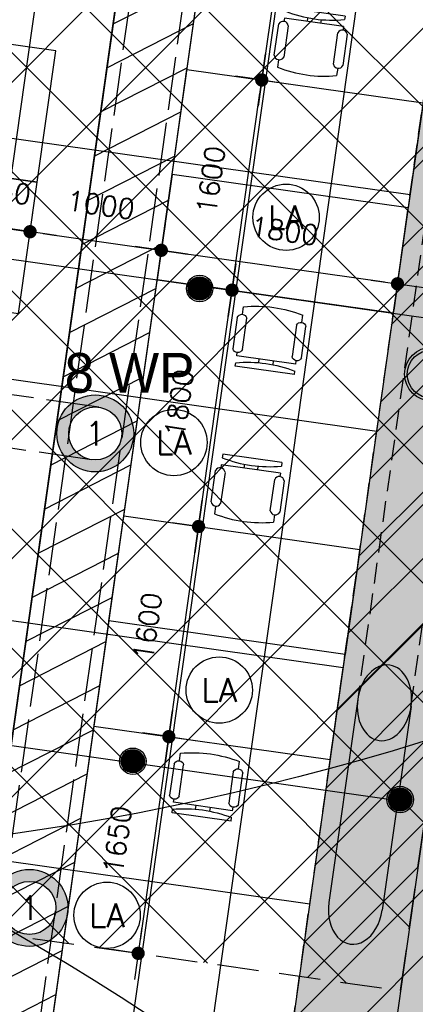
# Model space of a CAD drawing. Header units: millimetres. Extents: x -4107 to 114693, y -37499 to 54671.
# Tile 136 of 156: x 88082 to 91067, y -702 to 6721. Entities that reach past the tile are written whole.
import ezdxf
from ezdxf.enums import TextEntityAlignment as Align

# ---------------------------------------------------------------- set-up
doc = ezdxf.new("R2010")
doc.units = ezdxf.units.MM
doc.header["$LTSCALE"] = 50
for name, pattern in [('B0702', [4.6875, 3.125, -1.5625]), ('XREF_06_Vloergoot installaties$0$E_GOOT5', [10, 8, -2]), ('XREF_06_werkset$0$B0702', [4.6875, 3.125, -1.5625])]:
    doc.linetypes.add(name, pattern=pattern)
for name, color, linetype in [('FOK_ BRANDSLANGHASPELS', 2, 'Continuous'), ('FOK_05---_TEKST_25', 2, 'Continuous'), ('FOK_08---_MAATVOERING', 2, 'Continuous'), ('FOK_22_BINNENWANDEN', 2, 'Continuous'), ('FOK_82_LOS MEUBILAIR', 1, 'Continuous'), ('XREF_06_PLAFOND$0$AA00VV4-_SOLID252', 254, 'Continuous'), ('XREF_06_PLAFOND$0$AA45----_PLAFONDAFW', 1, 'Continuous'), ('XREF_06_PLAFOND$0$AI45----_PLAFONDAFW', 2, 'Continuous'), ('XREF_06_Sprinkler installatie$0$WL$1----', 3, 'Continuous'), ('XREF_06_Sprinkler installatie$0$WL524---', 4, 'Continuous'), ('XREF_06_Sprinkler installatie$0$WL6516--', 4, 'Continuous'), ('XREF_06_verlichting$0$EL6311--', 3, 'Continuous'), ('XREF_06_Vloergoot installaties$0$EL6131--_VG', 3, 'Continuous'), ('XREF_06_Vloergoot installaties$0$EL6222--', 3, 'Continuous'), ('XREF_06_werkset$0$AI28XH2-_STAAL', 1, 'Continuous'), ('XREF_06_werkset$0$AI32XI--_HOUT', 242, 'Continuous'), ('XREF_06_werkset$0$AI35----_PLAFONDS', 242, 'Continuous'), ('XREF_06_werkset$0$AL28XH2-_STAAL', 4, 'Continuous')]:
    doc.layers.add(name, color=color, linetype=linetype)
doc.styles.add('FOK-DIM', font='romans.shx')
doc.styles.add('XREF_06_Sprinkler installatie$0$Standard', font='txt')
doc.styles.add('XREF_06_verlichting$0$BURO-018', font='simplex.shx', dxfattribs={"height": 180})
doc.styles.add('XREF_06_Vloergoot installaties$0$BURO-018', font='simplex.shx', dxfattribs={"height": 180})
doc.dimstyles.new('FOK-100', dxfattribs={"dimscale": 100, "dimtxt": 1.5, "dimasz": 1, "dimexe": 2, "dimexo": 0, "dimgap": 2, "dimtad": 1, "dimdec": 0, "dimzin": 11, "dimdsep": 46, "dimtxsty": 'FOK-DIM', "dimblk1": 'DOT', "dimblk2": 'DOT', "dimsah": 1, "dimcen": 2.5, "dimclrd": 256, "dimclre": 256, "dimclrt": 256, "dimadec": 0, "dimazin": 0, "dimtfac": 1, "dimtdec": 0, "dimtix": 1, "dimtmove": 2, "dimatfit": 3, "dimldrblk": 'DOT', "dimfxl": 2, "dimtolj": 1, "dimtzin": 0, "dimarcsym": 0})

# ---------------------------------------------------------------- blocks, each defined once
blk = doc.blocks.new('XREF_06_Sprinkler installatie$0$SP-KOP02')
at = {"color": 0, "linetype": 'Continuous'}
for p, q in [((-0.875, -0.023), (0.023, 0.875)), ((-0.847, -0.219), (0.219, 0.847)), ((-0.843, 0.233), (-0.233, 0.843)), ((-0.786, -0.383), (0.383, 0.786)), ((-0.702, -0.523), (0.523, 0.702)), ((-0.595, -0.641), (0.641, 0.595)), ((-0.469, -0.739), (0.739, 0.469)), ((-0.32, -0.815), (0.815, 0.32)), ((-0.144, -0.863), (0.863, 0.144)), ((0.072, -0.872), (0.872, -0.072)), ((0.381, -0.788), (0.788, -0.381))]:
    blk.add_line(p, q, dxfattribs=at)
at = {"color": 0, "linetype": 'Continuous', "const_width": 0.875}
blk.add_lwpolyline([(-0.438, 0, 1), (0.438, 0, 1)], format="xyb", close=True, dxfattribs=at)
at = {"color": 0, "linetype": 'Continuous'}
for radius in [1, 0.875]:
    blk.add_circle((0, 0), radius, dxfattribs=at)
at = {"color": 0, "linetype": 'Continuous', "style": 'XREF_06_Sprinkler installatie$0$Standard', "flags": 1}
for tag, p in [('SP_MATCODE', (2, 2)), ('SP_TEMP', (2, -3)), ('SP_DOORL', (2, -5)), ('SP_KFACT', (2, -7)), ('SP_SPRHK', (2, -9)), ('SP_KLEP', (2, -11))]:
    blk.add_attdef(tag, p, '', height=1, dxfattribs=at)
blk = doc.blocks.new('XREF_06_Sprinkler installatie')
at = {"layer": 'XREF_06_Sprinkler installatie$0$WL$1----'}
h = blk.add_hatch(dxfattribs=at)
h.set_pattern_fill('JIS_WOOD', color=256, scale=500, style=0)
h.set_pattern_definition([(45, (0, -36464.7), (-250, 250), [])])
h.paths.add_polyline_path([(30743.8, 36094.7), (95370.7, 36094.7), (86389.5, -27327.7), (59723.1, -18673.6), (68740.5, 7763.6), (69241.7, 10785.2), (68849, 13405.9), (67638.6, 16023.5), (65645.6, 18159.9), (63178.4, 19545.4), (60388.2, 20131.5), (28895, 21976)], flags=16)
h.paths.add_polyline_path([(29853.9, 37108.7), (96538.4, 37108.7), (87224.3, -28664.7), (58653.6, -19392.5), (68002.1, 8015.3), (68349.5, 9912.5), (68461.1, 10706.3), (68321.4, 11469.3), (68229.8, 12765.7), (68109.2, 13218.5), (67906.9, 13527.4), (67399.1, 14920.6), (67172.5, 15065.3), (66709.9, 15980.2), (66021.2, 16693), (65104.6, 17592.2), (63974.8, 18325.8), (62832.6, 18841.7), (59822.5, 19383.9), (28023.7, 21252.6)])
blk.add_lwpolyline([(30743.8, 36094.7), (95370.7, 36094.7), (86389.5, -27327.7), (59723.1, -18673.6), (68740.5, 7763.6), (69241.7, 10785.2), (68849, 13405.9), (67638.6, 16023.5), (65645.6, 18159.9), (63178.4, 19545.4), (60388.2, 20131.5), (28895, 21976)], close=True, dxfattribs=at)
at = {"layer": 'XREF_06_Sprinkler installatie$0$WL524---'}
for p, q in [((83506.2, 5556), (91446.7, 4431.6)), ((82986.8, 1961.1), (90938.1, 835.1))]:
    blk.add_line(p, q, dxfattribs=at)
at = {"layer": 'XREF_06_Sprinkler installatie$0$WL6516--', "xscale": 99.9999999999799, "yscale": 100, "zscale": 100, "rotation": 7.589429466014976}
for p in [(89439.7, 4694.6), (88935, 1130.2), (90952.2, 841.4)]:
    blk.add_blockref('XREF_06_Sprinkler installatie$0$SP-KOP02', p, dxfattribs=at)
blk = doc.blocks.new('XREF_06_Vloergoot installaties$0$E00415')
at = {"linetype": 'Continuous'}
h = blk.add_hatch(color=0, dxfattribs=at)
edge = h.paths.add_edge_path()
edge.add_arc((0, 0), 2.9, 0, 360)
edge = h.paths.add_edge_path(flags=16)
edge.add_arc((0, 0), 2, 0, 360)
at = {"color": 0, "linetype": 'Continuous'}
for radius in [2.9, 2]:
    blk.add_circle((0, 0), radius, dxfattribs=at)
at = {"color": 0, "linetype": 'Continuous', "style": 'XREF_06_Vloergoot installaties$0$BURO-018'}
for tag, p in [('E_GKAST', (0, 8)), ('E_GROEP', (0, 5)), ('E_SGROEP', (4.5, 5))]:
    blk.add_attdef(tag, text='', height=1.8, dxfattribs=at).set_placement(p, align=Align.MIDDLE)
at = {"color": 0, "linetype": 'Continuous', "style": 'XREF_06_Vloergoot installaties$0$BURO-018', "flags": 1}
for tag, p in [('E_VERMCODE', (13, 5)), ('E_MATCODE', (0, 0))]:
    blk.add_attdef(tag, text='', height=1.8, dxfattribs=at).set_placement(p, align=Align.MIDDLE)
blk = doc.blocks.new('XREF_06_Vloergoot installaties')
at = {"layer": 'XREF_06_Vloergoot installaties$0$EL6131--_VG', "linetype": 'XREF_06_Vloergoot installaties$0$E_GOOT5'}
for p, q in [((84799.2, -25148), (92910.3, 32291.1)), ((84459.1, -24696.2), (92458.3, 31951.4)), ((88680.1, 3799.8), (70829.9, 6345.2)), ((88623.7, 3403.8), (70773.4, 5949.2))]:
    blk.add_line(p, q, dxfattribs=at)
at = {"layer": 'XREF_06_Vloergoot installaties$0$EL6222--'}
ref = blk.add_blockref('XREF_06_Vloergoot installaties$0$E00415', (88651.9, 3601.8), dxfattribs=dict(at, xscale=99.99999999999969, yscale=100, zscale=100, rotation=352.2551880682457))
ref.add_attrib('E_GROEP', '1', dxfattribs={"layer": '0', "color": 1, "linetype": 'Continuous', "height": 180, "style": 'XREF_06_Vloergoot installaties$0$BURO-018'}).set_placement((88651.9, 3601.8), align=Align.MIDDLE)
ref = blk.add_blockref('XREF_06_Vloergoot installaties$0$E00415', (88155.6, 24.6), dxfattribs=dict(at, xscale=99.99999999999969, yscale=100, zscale=100, rotation=352.2551880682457))
ref.add_attrib('E_GROEP', '1', dxfattribs={"layer": '0', "color": 1, "linetype": 'Continuous', "height": 180, "style": 'XREF_06_Vloergoot installaties$0$BURO-018'}).set_placement((88155.6, 24.6), align=Align.MIDDLE)
blk = doc.blocks.new('XREF_06_PLAFOND')
at = {"layer": 'XREF_06_PLAFOND$0$AA00VV4-_SOLID252'}
h = blk.add_hatch(color=256, dxfattribs=at)
edge = h.paths.add_edge_path()
edge.add_line((87220.1, -28652.8), (96531.3, 37099.7))
edge.add_line((96531.3, 37099.7), (29925.1, 37099.7))
edge.add_line((29925.1, 37099.7), (27765.5, 20607.3))
edge.add_line((27765.5, 20607.3), (31097.5, 20428.6))
edge.add_line((31097.5, 20428.6), (31103.1, 20519.4))
edge.add_line((31103.1, 20519.4), (31163, 20516.2))
edge.add_line((31163, 20516.2), (31182.2, 20829.6))
edge.add_line((31182.2, 20829.6), (60332.4, 19103.1))
edge.add_arc((59884.7, 10785.2), 8330, -18.83392, 86.91943, ccw=False)
edge.add_line((67768.7, 8096), (58457.3, -19218.5))
edge.add_line((58457.3, -19218.5), (58452.6, -19217))
edge.add_line((58452.6, -19217), (58423.3, -19307.3))
edge.add_line((58423.3, -19307.3), (87220.1, -28652.8))
edge = h.paths.add_edge_path(flags=16)
edge.add_arc((59884.7, 10785.2), 9330, 341.17597, 446.61048)
edge.add_line((60436.4, 20098.9), (31243.3, 21827.8))
edge.add_line((31243.3, 21827.8), (28955.1, 21950.5))
edge.add_line((28955.1, 21950.5), (30807, 36094.7))
edge.add_line((30807, 36094.7), (95373.9, 36094.7))
edge.add_line((95373.9, 36094.7), (86392.8, -27327.7))
edge.add_line((86392.8, -27327.7), (59702.3, -18665.8))
edge.add_line((59702.3, -18665.8), (68715.7, 7774.7))
at = {"layer": 'XREF_06_PLAFOND$0$AA45----_PLAFONDAFW'}
h = blk.add_hatch(dxfattribs=at)
h.set_pattern_fill('ANSI31', color=256, scale=2200, angle=342.02, style=0)
h.set_pattern_definition([(27.02, (0, 0), (-124.9329, 244.9832), [])])
h.paths.add_polyline_path([(84075.3, -26575.6), (84654.6, -26763.6), (93555.9, 36094.7), (92949.9, 36094.7)])
at = {"layer": 'XREF_06_PLAFOND$0$AI45----_PLAFONDAFW'}
h = blk.add_hatch(dxfattribs=at)
h.set_pattern_fill('_USER,_O', color=256, scale=1800, pattern_type=0)
h.set_pattern_definition([(351.94, (60508.5, -17546.5), (252.38, 1782.22), [])])
edge = h.paths.add_edge_path(flags=16)
edge.add_arc((41622.2, 26897.4), 5449.9, 0, 180)
edge.add_arc((41622.2, 26897.4), 5449.9, 180, 360)
h.paths.add_polyline_path([(49833.5, 30277.3), (51633.5, 30277.3), (51633.5, 27677.3), (49833.5, 27677.3)], flags=16)
edge = h.paths.add_edge_path(flags=16)
edge.add_arc((86127.3, 26613.5), 3800, 0, 180)
edge.add_arc((86127.3, 26613.5), 3800, 180, 360)
edge = h.paths.add_edge_path(flags=16)
edge.add_arc((74998.8, -10766.8), 5450, 0, 180)
edge.add_arc((74998.8, -10766.8), 5450, 180, 360)
edge = h.paths.add_edge_path()
edge.add_arc((59888.1, 10791.1), 9323.9, 341.24236, 446.62909)
edge.add_line((60436.4, 20098.9), (31243.3, 21827.8))
edge.add_line((31243.3, 21827.8), (28955.1, 21950.5))
edge.add_line((28955.1, 21950.5), (30807, 36094.7))
edge.add_line((30807, 36094.7), (95373.9, 36094.7))
edge.add_line((95373.9, 36094.7), (86392.8, -27327.7))
edge.add_line((86392.8, -27327.7), (59702.3, -18665.8))
edge.add_line((59702.3, -18665.8), (68716.8, 7792.9))
h = blk.add_hatch(dxfattribs=at)
h.set_pattern_fill('_USER,_O', color=256, scale=600, angle=90, pattern_type=0)
h.set_pattern_definition([(81.94, (95317.84, 35698.9), (-594.073, 84.126), [])])
edge = h.paths.add_edge_path(flags=16)
edge.add_arc((86127.3, 26613.5), 3800, 0, 360)
edge = h.paths.add_edge_path(flags=16)
edge.add_arc((74998.8, -10766.8), 5450, 0, 360)
edge = h.paths.add_edge_path(flags=16)
edge.add_arc((41622.2, 26897.4), 5449.9, 0, 360)
h.paths.add_polyline_path([(49933.5, 30177.3), (51533.5, 30177.3), (51533.5, 27777.3), (49933.5, 27777.3)], flags=16)
edge = h.paths.add_edge_path()
edge.add_arc((59888.1, 10791.1), 9323.9, 341.24236, 446.62909)
edge.add_line((60436.4, 20098.9), (31243.3, 21827.8))
edge.add_line((31243.3, 21827.8), (28955.1, 21950.5))
edge.add_line((28955.1, 21950.5), (30807, 36094.7))
edge.add_line((30807, 36094.7), (95373.9, 36094.7))
edge.add_line((95373.9, 36094.7), (86392.8, -27327.7))
edge.add_line((86392.8, -27327.7), (59702.3, -18665.8))
edge.add_line((59702.3, -18665.8), (68716.8, 7792.9))
at = {"layer": 'XREF_06_PLAFOND$0$AA45----_PLAFONDAFW'}
blk.add_lwpolyline([(84075.3, -26575.6), (84654.6, -26763.6), (93555.9, 36094.7), (92949.9, 36094.7)], close=True, dxfattribs=at)
blk = doc.blocks.new('XREF_06_verlichting$0$1115B3A')
at = {"color": 0, "linetype": 'Continuous'}
blk.add_circle((0, 0), 2.5, dxfattribs=at)
at = {"color": 0, "linetype": 'Continuous', "style": 'XREF_06_verlichting$0$BURO-018'}
for tag, p in [('E_GKAST', (0, 8)), ('E_GROEP', (0, 5)), ('E_SGROEP', (4.5, 5)), ('E_ARMCODE', (0, 0)), ('E_SLET', (4.5, -1))]:
    blk.add_attdef(tag, text='', height=1.8, dxfattribs=at).set_placement(p, align=Align.MIDDLE)
blk = doc.blocks.new('XREF_06_verlichting')
at = {"layer": 'XREF_06_verlichting$0$EL6311--'}
ref = blk.add_blockref('XREF_06_verlichting$0$1115B3A', (90092, 5231.6), dxfattribs=dict(at, xscale=100, yscale=100, zscale=100))
ref.add_attrib('E_ARMCODE', 'LA', dxfattribs={"layer": '0', "color": 1, "linetype": 'Continuous', "height": 180, "style": 'XREF_06_verlichting$0$BURO-018'}).set_placement((90092, 5231.6), align=Align.MIDDLE)
ref = blk.add_blockref('XREF_06_verlichting$0$1115B3A', (89245.6, 3533.5), dxfattribs=dict(at, xscale=100, yscale=100, zscale=100))
ref.add_attrib('E_ARMCODE', 'LA', dxfattribs={"layer": '0', "color": 1, "linetype": 'Continuous', "height": 180, "style": 'XREF_06_verlichting$0$BURO-018'}).set_placement((89245.6, 3533.5), align=Align.MIDDLE)
ref = blk.add_blockref('XREF_06_verlichting$0$1115B3A', (89587.3, 1667.2), dxfattribs=dict(at, xscale=100, yscale=100, zscale=100))
ref.add_attrib('E_ARMCODE', 'LA', dxfattribs={"layer": '0', "color": 1, "linetype": 'Continuous', "height": 180, "style": 'XREF_06_verlichting$0$BURO-018'}).set_placement((89587.3, 1667.2), align=Align.MIDDLE)
ref = blk.add_blockref('XREF_06_verlichting$0$1115B3A', (88740.8, -30.9), dxfattribs=dict(at, xscale=100, yscale=100, zscale=100))
ref.add_attrib('E_ARMCODE', 'LA', dxfattribs={"layer": '0', "color": 1, "linetype": 'Continuous', "height": 180, "style": 'XREF_06_verlichting$0$BURO-018'}).set_placement((88740.8, -30.9), align=Align.MIDDLE)
blk = doc.blocks.new('WP 1600-800')
at = {"linetype": 'Continuous'}
for p, q in [((701.5, 1636.1), (940, 1636.1)), ((569, 1600.1), (595.5, 1600.1)), ((569, 1600.1), (569, 1149.6)), ((648.5, 1600.1), (675, 1600.1)), ((648.5, 1600.1), (648.5, 1149.6)), ((940, 1564.1), (701.5, 1564.1)), ((966.5, 1600.1), (1022, 1600.1)), ((648.5, 1427.8), (620.3, 1427.8)), ((620.9, 1321.8), (648.5, 1321.8)), ((569, 1149.6), (595.5, 1149.6)), ((648.5, 1149.6), (675, 1149.6)), ((701.5, 1185.6), (940, 1185.6)), ((966.5, 1149.6), (1022, 1149.6)), ((935.6, 1113), (697.1, 1113))]:
    blk.add_line(p, q, dxfattribs=at)
blk.add_lwpolyline([(1133.9, 2274.8), (1933.9, 2274.8), (1933.9, 474.8), (1133.9, 474.8)], close=True)
for centre, radius, start, end in [((712.7, 1600.1), 37.7, 107.28561, 252.71439), ((928.8, 1600.1), 37.7, 287.28561, 72.71439), ((-348.6, 1374.8), 970.6, 346.5803, 13.4197), ((77.9, 1374.8), 970.6, 346.5803, 13.4197), ((710.9, 1148.6), 38.2, 104.35438, 248.70731), ((926.1, 1150), 38.2, 284.35438, 68.70731)]:
    blk.add_arc(centre, radius, start, end, dxfattribs=at)
blk = doc.blocks.new('XREF_06_werkset$0$281B406F')
for radius in [203.2, 183.2]:
    blk.add_circle((0, 0), radius)
blk = doc.blocks.new('XREF_06_werkset$0$V-H-28X00B_09145B1')
at = {"layer": 'XREF_06_werkset$0$AI28XH2-_STAAL', "linetype": 'XREF_06_werkset$0$B0702'}
for p, q in [((91336.1, 6571.3), (90631.8, 1599.7)), ((91033.8, 1542.7), (91738, 6514.4))]:
    blk.add_line(p, q, dxfattribs=at)
at = {"layer": 'XREF_06_werkset$0$AI28XH2-_STAAL'}
for p, q in [((90632.5, 1599.3), (90415.1, 64.6)), ((91034.5, 1542.3), (90817.1, 7.6))]:
    blk.add_line(p, q, dxfattribs=at)
blk.add_ellipse((90616.1, 36.1), major_axis=(40.3, 284.2), ratio=0.707107, start_param=1.570796, end_param=4.712389, dxfattribs=at)
at = {"layer": 'XREF_06_werkset$0$AL28XH2-_STAAL'}
blk.add_ellipse((90833.5, 1570.8), major_axis=(40.3, 284.2), ratio=0.707107, start_param=3.141593, end_param=9.424778, dxfattribs=at)
blk.add_blockref('XREF_06_werkset$0$281B406F', (91189.5, 4048.9), dxfattribs=at)
blk = doc.blocks.new('XREF_06_werkset')
at = {"layer": 'XREF_06_werkset$0$AI32XI--_HOUT'}
blk.add_line((96260.2, 36864.3), (87026.4, -28342.5), dxfattribs=at)
at = {"layer": 'XREF_06_werkset$0$AI35----_PLAFONDS', "linetype": 'XREF_06_werkset$0$B0702'}
blk.add_lwpolyline([(68715.7, 7774.7), (59702.3, -18665.8), (86392.8, -27327.7), (95373.9, 36094.7), (30807, 36094.7), (28955, 21950.5), (31243.3, 21827.8), (60436.4, 20098.9, -0.495504)], format="xyb", close=True, dxfattribs=at)
blk.add_blockref('XREF_06_werkset$0$V-H-28X00B_09145B1', (0, 0))
blk = doc.blocks.new('DOT')
at = {"color": 0}
blk.add_line((-2, 0), (2, 0), dxfattribs=at)
at = {"color": 0, "const_width": 0.5}
blk.add_lwpolyline([(-0.25, 0, 1), (0.25, 0, 1)], format="xyb", close=True, dxfattribs=at)
blk = doc.blocks.new('*D110')
at = {"layer": 'Defpoints', "color": 0}
for p in [(89431.4, 2900.3), (89431.4, 2900.3), (89207.1, 1316.1)]:
    blk.add_point(p, dxfattribs=at)
at = {"layer": 'FOK_08---_MAATVOERING', "lineweight": -2}
for p, q in [((89431.4, 2900.3), (89233.4, 2928.3)), ((89221.1, 1415.1), (89417.4, 2801.2)), ((89207.1, 1316.1), (89009.1, 1344.1))]:
    blk.add_line(p, q, dxfattribs=at)
at = {"layer": 'FOK_08---_MAATVOERING', "lineweight": -2, "xscale": 100, "yscale": 100, "zscale": 100}
for p, rotation in [((89431.4, 2900.3), 81.93999999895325), ((89207.1, 1316.1), 261.9399999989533)]:
    blk.add_blockref('DOT', p, dxfattribs=dict(at, rotation=rotation))
at = {"layer": 'FOK_08---_MAATVOERING', "insert": (89047, 2146.7), "char_height": 150, "attachment_point": 5, "rotation": 81.94, "style": 'FOK-DIM'}
blk.add_mtext('\\A1;1600', dxfattribs=at)
blk = doc.blocks.new('*D111')
at = {"layer": 'Defpoints', "color": 0}
for p in [(89683.8, 4682.5), (89683.8, 4682.5), (89431.4, 2900.3)]:
    blk.add_point(p, dxfattribs=at)
at = {"layer": 'FOK_08---_MAATVOERING', "lineweight": -2}
for p, q in [((89683.8, 4682.5), (89485.8, 4710.5)), ((89445.4, 2999.3), (89669.8, 4583.5)), ((89431.4, 2900.3), (89233.4, 2928.3))]:
    blk.add_line(p, q, dxfattribs=at)
at = {"layer": 'FOK_08---_MAATVOERING', "lineweight": -2, "xscale": 100, "yscale": 100, "zscale": 100}
for p, rotation in [((89683.8, 4682.5), 81.93999999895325), ((89431.4, 2900.3), 261.9399999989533)]:
    blk.add_blockref('DOT', p, dxfattribs=dict(at, rotation=rotation))
at = {"layer": 'FOK_08---_MAATVOERING', "insert": (89285.3, 3829.9), "char_height": 150, "attachment_point": 5, "rotation": 81.94, "style": 'FOK-DIM'}
blk.add_mtext('\\A1;1800', dxfattribs=at)
blk = doc.blocks.new('*D112')
at = {"layer": 'Defpoints', "color": 0}
for p in [(89908.1, 6266.7), (89908.1, 6266.7), (89683.8, 4682.5)]:
    blk.add_point(p, dxfattribs=at)
at = {"layer": 'FOK_08---_MAATVOERING', "lineweight": -2}
for p, q in [((89908.1, 6266.7), (89710.1, 6294.7)), ((89697.8, 4781.5), (89894.1, 6167.7)), ((89683.8, 4682.5), (89485.8, 4710.5))]:
    blk.add_line(p, q, dxfattribs=at)
at = {"layer": 'FOK_08---_MAATVOERING', "lineweight": -2, "xscale": 100, "yscale": 100, "zscale": 100}
for p, rotation in [((89908.1, 6266.7), 81.93999999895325), ((89683.8, 4682.5), 261.9399999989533)]:
    blk.add_blockref('DOT', p, dxfattribs=dict(at, rotation=rotation))
at = {"layer": 'FOK_08---_MAATVOERING', "insert": (89523.7, 5513.1), "char_height": 150, "attachment_point": 5, "rotation": 81.94, "style": 'FOK-DIM'}
blk.add_mtext('\\A1;1600', dxfattribs=at)
blk = doc.blocks.new('*D113')
at = {"layer": 'Defpoints', "color": 0}
for p in [(90139.5, 7900.3), (89908.1, 6266.7), (89908.1, 6266.7)]:
    blk.add_point(p, dxfattribs=at)
at = {"layer": 'FOK_08---_MAATVOERING', "lineweight": -2}
for p, q in [((90139.5, 7900.3), (89941.5, 7928.4)), ((90125.5, 7801.3), (89922.2, 6365.7)), ((89908.1, 6266.7), (90106.2, 6238.6))]:
    blk.add_line(p, q, dxfattribs=at)
at = {"layer": 'FOK_08---_MAATVOERING', "lineweight": -2, "xscale": 100, "yscale": 100, "zscale": 100}
for p, rotation in [((90139.5, 7900.3), 81.93999999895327), ((89908.1, 6266.7), 261.9399999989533)]:
    blk.add_blockref('DOT', p, dxfattribs=dict(at, rotation=rotation))
at = {"layer": 'FOK_08---_MAATVOERING', "insert": (89751.5, 7122.1), "char_height": 150, "attachment_point": 5, "rotation": 81.94, "style": 'FOK-DIM'}
blk.add_mtext('\\A1;1650', dxfattribs=at)
blk = doc.blocks.new('*D114')
at = {"layer": 'Defpoints', "color": 0}
for p in [(89207.1, 1316.1), (88975.7, -317.7), (88975.7, -317.7)]:
    blk.add_point(p, dxfattribs=at)
at = {"layer": 'FOK_08---_MAATVOERING', "lineweight": -2}
for p, q in [((89207.1, 1316.1), (89405.1, 1288)), ((89193.1, 1217), (88989.8, -218.7)), ((88975.7, -317.7), (88777.7, -289.6))]:
    blk.add_line(p, q, dxfattribs=at)
at = {"layer": 'FOK_08---_MAATVOERING', "lineweight": -2, "xscale": 100, "yscale": 100, "zscale": 100}
for p, rotation in [((89207.1, 1316.1), 81.93999999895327), ((88975.7, -317.7), 261.9399999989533)]:
    blk.add_blockref('DOT', p, dxfattribs=dict(at, rotation=rotation))
at = {"layer": 'FOK_08---_MAATVOERING', "insert": (88819.1, 537.7), "char_height": 150, "attachment_point": 5, "rotation": 81.94, "style": 'FOK-DIM'}
blk.add_mtext('\\A1;1650', dxfattribs=at)
blk = doc.blocks.new('kast')
at = {"layer": 'FOK_82_LOS MEUBILAIR'}
blk.add_lwpolyline([(-1052.2, -305.5), (-62.1, -445.7), (1, -0.1), (-989.1, 140.1)], close=True, dxfattribs=at)
blk = doc.blocks.new('*D155')
at = {"layer": 'Defpoints', "color": 0}
for p in [(87714.5, 5185.9), (88160.1, 5122.8), (88160.1, 5122.8)]:
    blk.add_point(p, dxfattribs=at)
at = {"layer": 'FOK_08---_MAATVOERING', "lineweight": -2}
for p, q in [((87714.5, 5185.9), (87742.6, 5383.9)), ((88160.1, 5122.8), (88188.1, 5320.9)), ((87615.5, 5199.9), (87516.5, 5214)), ((87714.5, 5185.9), (88160.1, 5122.8)), ((88259.1, 5108.8), (88358.1, 5094.8))]:
    blk.add_line(p, q, dxfattribs=at)
at = {"layer": 'FOK_08---_MAATVOERING', "lineweight": -2, "xscale": 100, "yscale": 100, "zscale": 100}
for p, rotation in [((87714.5, 5185.9), 351.9399999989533), ((88160.1, 5122.8), 171.9399999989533)]:
    blk.add_blockref('DOT', p, dxfattribs=dict(at, rotation=rotation))
at = {"layer": 'FOK_08---_MAATVOERING', "insert": (87975.9, 5426.7), "char_height": 150, "attachment_point": 5, "rotation": 351.94, "style": 'FOK-DIM'}
blk.add_mtext('\\A1;450', dxfattribs=at)
blk = doc.blocks.new('*D156')
at = {"layer": 'Defpoints', "color": 0}
for p in [(88160.1, 5122.8), (89178.2, 5181.1), (89150.1, 4982.6)]:
    blk.add_point(p, dxfattribs=at)
at = {"layer": 'FOK_08---_MAATVOERING', "lineweight": -2}
for p, q in [((88160.1, 5122.8), (88188.1, 5320.9)), ((89178.2, 5181.1), (89122.1, 4784.6)), ((88259.1, 5108.8), (89051.1, 4996.7))]:
    blk.add_line(p, q, dxfattribs=at)
at = {"layer": 'FOK_08---_MAATVOERING', "lineweight": -2, "xscale": 100, "yscale": 100, "zscale": 100}
for p, rotation in [((88160.1, 5122.8), 171.9399999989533), ((89150.1, 4982.6), 351.9399999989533)]:
    blk.add_blockref('DOT', p, dxfattribs=dict(at, rotation=rotation))
at = {"layer": 'FOK_08---_MAATVOERING', "insert": (88693.7, 5325), "char_height": 150, "attachment_point": 5, "rotation": 351.94, "style": 'FOK-DIM'}
blk.add_mtext('\\A1;1000', dxfattribs=at)
blk = doc.blocks.new('*D157')
at = {"layer": 'Defpoints', "color": 0}
for p in [(89178.2, 5180.6), (90932.4, 4730.2), (90932.4, 4730.2)]:
    blk.add_point(p, dxfattribs=at)
at = {"layer": 'FOK_08---_MAATVOERING', "lineweight": -2}
for p, q in [((89178.2, 5180.6), (89122.2, 4784.6)), ((89249.2, 4968.6), (90833.4, 4744.3)), ((90932.4, 4730.2), (90904.4, 4532.2))]:
    blk.add_line(p, q, dxfattribs=at)
at = {"layer": 'FOK_08---_MAATVOERING', "lineweight": -2, "xscale": 100, "yscale": 100, "zscale": 100}
for p, rotation in [((89150.2, 4982.6), 171.9399999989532), ((90932.4, 4730.2), 351.9399999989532)]:
    blk.add_blockref('DOT', p, dxfattribs=dict(at, rotation=rotation))
at = {"layer": 'FOK_08---_MAATVOERING', "insert": (90079.9, 5128.7), "char_height": 150, "attachment_point": 5, "rotation": 351.94, "style": 'FOK-DIM'}
blk.add_mtext('\\A1;1800', dxfattribs=at)
blk = doc.blocks.new('A$C4D8164B4')
at = {"layer": 'FOK_ BRANDSLANGHASPELS', "color": 2}
blk.add_circle((20000, 20000), 20000, dxfattribs=at)

msp = doc.modelspace()

# ---------------------------------------------------------------- hatches: boundary and pattern name
at = {"layer": 'FOK_08---_MAATVOERING'}
h = msp.add_hatch(dxfattribs=at)
h.set_pattern_fill('ANSI37', color=254, scale=200, style=0)
h.set_pattern_definition([(45, (13148.2, -29111.3), (-449.013, 449.013), []), (135, (13148.2, -29111.3), (-449.013, -449.013), [])])
h.paths.add_polyline_path([(85168.7, 8604.2), (84004.9, 386.2), (90955.3, -598), (92119, 7620)])

# ---------------------------------------------------------------- linework, layer by layer
at = {"layer": 'FOK_08---_MAATVOERING', "color": 13, "linetype": 'B0702', "ltscale": 2}
msp.add_lwpolyline([(85168.7, 8604.2), (84004.9, 386.2), (90955.3, -598), (92119, 7620), (85168.7, 8604.2)], dxfattribs=at)

# ---------------------------------------------------------------- block references
for name in ['XREF_06_werkset', 'XREF_06_PLAFOND', 'XREF_06_PLAFOND', 'XREF_06_Sprinkler installatie', 'XREF_06_Sprinkler installatie', 'XREF_06_Vloergoot installaties', 'XREF_06_Vloergoot installaties']:
    msp.add_blockref(name, (0, 0))
at = {"layer": 'FOK_22_BINNENWANDEN', "color": 5}
for p in [(65187.1, 382.2), (62903.1, -17201.9), (58068.5, -37498.6)]:
    msp.add_blockref('A$C4D8164B4', p, dxfattribs=at)
at = {"layer": 'FOK_22_BINNENWANDEN'}
msp.add_blockref('XREF_06_verlichting', (0, 0), dxfattribs=at)
at = {"layer": 'FOK_82_LOS MEUBILAIR'}
for name, p, rotation in [('WP 1600-800', (89032.2, 7535.9), 261.9399999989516), ('kast', (87907.5, 6548.9), 90), ('kast', (87767.3, 5558.8), 90), ('WP 1600-800', (88555.5, 4169.5), 261.9399999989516)]:
    msp.add_blockref(name, p, dxfattribs=dict(at, rotation=rotation))
at = {"layer": 'FOK_82_LOS MEUBILAIR', "xscale": -1, "rotation": 261.9399999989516}
for p in [(88489.9, 3706.3), (88013.2, 339.9)]:
    msp.add_blockref('WP 1600-800', p, dxfattribs=at)

# ---------------------------------------------------------------- texts
at = {"layer": 'FOK_05---_TEKST_25', "insert": (88420.4, 4208.5), "char_height": 300, "width": 57960.996, "attachment_point": 1}
msp.add_mtext('{\\fCentury Gothic|b0|i0|c0|p34;8 WP}', dxfattribs=at)

# ---------------------------------------------------------------- dimensions: what is measured, and where the dimension line sits
at = {"layer": 'FOK_08---_MAATVOERING'}
for base, p1, p2, angle, picture, middle in [((89908.1, 6266.7), (90139.5, 7900.3), (89908.1, 6266.7), 81.94, '*D113', (89751.5, 7122.1)), ((89908.1, 6266.7), (89683.8, 4682.5), (89908.1, 6266.7), 261.94, '*D112', (89523.7, 5513.1)), ((88160.1, 5122.8), (87714.5, 5185.9), (88160.1, 5122.8), 171.94, '*D155', (87975.9, 5426.7)), ((89150.1, 4982.6), (88160.1, 5122.8), (89178.2, 5181.1), 171.94, '*D156', (88693.7, 5325)), ((90932.4, 4730.2), (89178.2, 5180.6), (90932.4, 4730.2), 171.94, '*D157', (90079.9, 5128.7)), ((89683.8, 4682.5), (89431.4, 2900.3), (89683.8, 4682.5), 261.94, '*D111', (89285.3, 3829.9)), ((89431.4, 2900.3), (89207.1, 1316.1), (89431.4, 2900.3), 261.94, '*D110', (89047, 2146.7)), ((88975.7, -317.7), (89207.1, 1316.1), (88975.7, -317.7), 81.94, '*D114', (88819.1, 537.7))]:
    dim = msp.add_linear_dim(base=base, p1=p1, p2=p2, angle=angle, dimstyle='FOK-100', dxfattribs=at)
    dim.commit()
    dim.dimension.update_dxf_attribs({"geometry": picture, "text_midpoint": middle})

doc.saveas('drawing.dxf')
